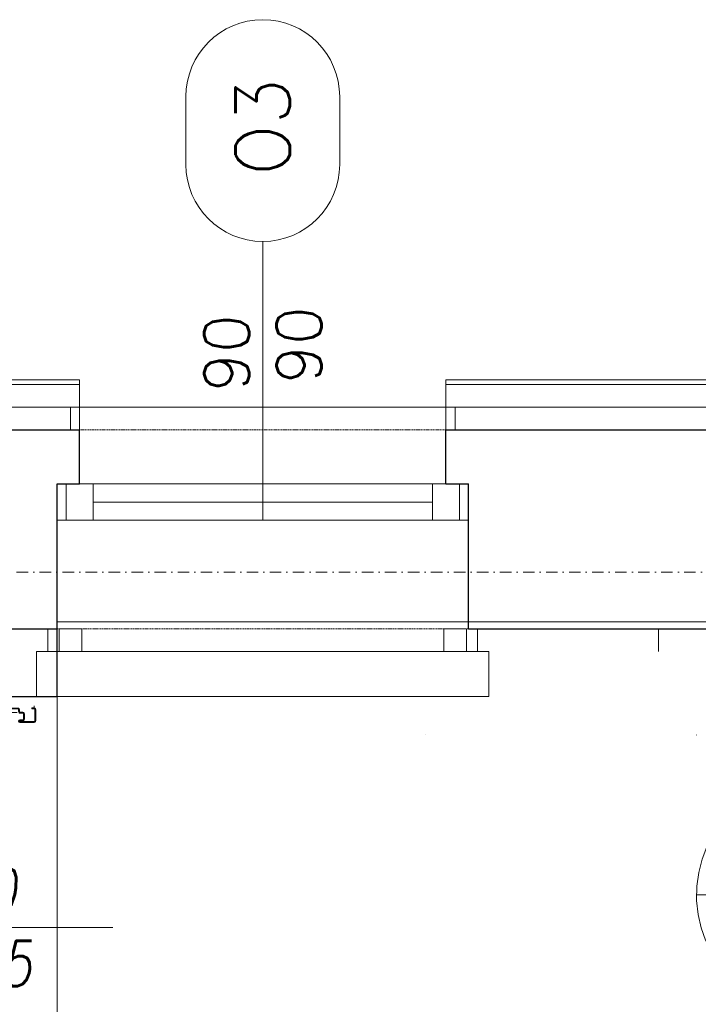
# Model space of a CAD drawing. Header units: millimetres. Extents: x -1893473 to 942156, y -568027 to 942944.
# Tile 239 of 256: x 155054 to 156555, y -462694 to -460518. Entities that reach past the tile are written whole.
import ezdxf
from ezdxf.enums import TextEntityAlignment as Align

# ---------------------------------------------------------------- set-up
doc = ezdxf.new("R2010")
doc.units = ezdxf.units.MM
doc.header["$LTSCALE"] = 0.2
for name, pattern in [('CENTER', [0.6, 0.375, -0.075, 0.075, -0.075]), ('DASHDOT', [25.4, 12.7, -6.35, 0, -6.35]), ('DOT', [6.35, 0, -6.35]), ('HIDDEN', [9.525, 6.35, -3.175]), ('Hidden Line', [391.222223, 282.222223, -109])]:
    doc.linetypes.add(name, pattern=pattern)
doc.layers.get('0').update_dxf_attribs({"lineweight": 0})
for name, color, linetype, lineweight in [('!! 0_ Istn-okna', 6, 'Continuous', 13), ('!! 0_ Istn-sciany', 7, 'Continuous', 30), ('!! 0_ Istn-widok', 1, 'Continuous', 15), ('!! 0_Istn-cienka', 4, 'Continuous', 9), ('!! 0_Opis_okna', 8, 'Continuous', 15), ('!! 0_Opis_pom', 9, 'Continuous', 13), ('!! 0_Osie', 1, 'DASHDOT', 13), ('!! 1_ tynk zewn  - nowy', 21, 'Continuous', 20), ('!! 1_OPIS POM NOWE', 140, 'Continuous', 5), ('!! 2_ remont Ocieplenie', 4, 'ZIGZAG', 5), ('!! 2_Drzwi - nowe remont', 33, 'Continuous', 9), ('!! 2_drzwi opis', 151, 'Continuous', 9), ('!! 2_proj ściany remont', 63, 'Continuous', 30), ('!! 2_wypos-sanitarne', 240, 'Continuous', 9), ('!! wymiary osi', 250, 'Continuous', 9), ('P-Opis nadproża', 150, 'Continuous', 9), ('P-Osie', 1, 'DASHDOT', 18)]:
    doc.layers.add(name, color=color, linetype=linetype, lineweight=lineweight)
doc.layers.add('!! 0_Istn-grzejniki', color=7, linetype='Continuous', lineweight=0, plot=False)
doc.layers.add('Powierzchnia', color=140, linetype='Continuous', lineweight=5, plot=False)
doc.styles.add('50', font='ROMANS.shx', dxfattribs={"width": 0.8, "height": 10})
doc.styles.add('ARCHETYP', font='romans.shx', dxfattribs={"height": 15})
doc.styles.add('ARIAL', font='tahoma.ttf')
doc.styles.add('TXT', font='simplex.shx')
doc.linetypes.add('ZIGZAG', pattern='A,0.00254,-5.08,[131,ltypeshp.shx,S=5.08,R=0,X=-5.08,Y=0],-10.16,[131,ltypeshp.shx,S=5.08,R=180,X=5.08,Y=0],-5.08', length=20.32254)
doc.dimstyles.new('DIM50', dxfattribs={"dimscale": 5, "dimtxt": 2.5, "dimasz": 1.5, "dimexe": 0, "dimexo": 0, "dimgap": 0.5, "dimtad": 1, "dimdec": 4, "dimrnd": 0.5, "dimdsep": 46, "dimtxsty": 'TXT', "dimblk1": 'TICK1', "dimblk2": 'TICK1', "dimsah": 1, "dimcen": 0, "dimse1": 1, "dimse2": 1, "dimclrd": 1, "dimclre": 7, "dimclrt": 9, "dimadec": 0, "dimazin": 0, "dimtfac": 1, "dimtdec": 4, "dimtmove": 2, "dimatfit": 3, "dimldrblk": 'TICK1', "dimfxl": 1, "dimtolj": 1, "dimarcsym": 0})

# ---------------------------------------------------------------- blocks, each defined once
blk = doc.blocks.new('zaw-dr-90-p')
at = {"color": 2, "linetype": 'CENTER', "ltscale": 0.2}
for p, q in [((24.5, 24), (31, 24)), ((12, 0), (-12, 0)), ((0, 12), (0, -12)), ((24.5, 19), (31, 19))]:
    blk.add_line(p, q, dxfattribs=at)
at = {"ltscale": 0.2}
for p, q in [((10, 12), (6.5, 12)), ((10, 0), (10, 6.5))]:
    blk.add_line(p, q, dxfattribs=at)
blk.add_lwpolyline([(0, 6.5), (23.5, 6.5, 0.414214), (28, 11), (28, 31), (24.5, 31), (24.5, 11, -0.414214), (23.5, 10), (0, 10, 4.561698), (7.6, 6.5), (4.9, 4.2)], format="xyb", dxfattribs=at)
blk.add_lwpolyline([(10, 10), (10, 39), (6.5, 39), (6.5, 10)], dxfattribs=at)
blk.add_lwpolyline([(-0.2, -0.2), (-2.5, -0.2), (-2.5, 0.2), (-0.2, 0.2), (-0.2, 2.5), (0.2, 2.5), (0.2, 0.2), (2.8, 0.2), (2.8, -0.2), (0.2, -0.2), (0.2, -2.8), (-0.2, -2.8)], close=True)
blk.add_circle((0, 0), 6.5, dxfattribs=at)
blk = doc.blocks.new('drzwi 90- sc 12')
for p, q in [((-13620.32, 20410.16), (-13620.32, 20313.77)), ((-13614.92, 20409.86), (-13620.32, 20409.86)), ((-13616.12, 20410.26), (-13620.22, 20410.26)), ((-13616.12, 20410.26), (-13620, 20410.26)), ((-13618.17, 20410.26), (-13616.22, 20410.26)), ((-13618.17, 20410.26), (-13616.22, 20410.26)), ((-13616.12, 20410.26), (-13616.12, 20411.46)), ((-13616.12, 20411.46), (-13615.02, 20411.46)), ((-13614.92, 20411.36), (-13614.92, 20313.77)), ((-13620.32, 20313.47), (-13620.32, 20317.97)), ((-13614.92, 20312.27), (-13614.92, 20317.97)), ((-13614.92, 20313.77), (-13620.32, 20313.77)), ((-13618.22, 20313.37), (-13620.22, 20313.37)), ((-13618.22, 20313.67), (-13618.22, 20313.37)), ((-13618.22, 20313.67), (-13616.42, 20313.67)), ((-13615.92, 20313.17), (-13615.92, 20312.17)), ((-13615.92, 20312.17), (-13615.02, 20312.17)), ((-13617.77, 20311.12), (-13617.77, 20305.72)), ((-13617.77, 20311.12), (-13617.77, 20305.72)), ((-13616.17, 20309.92), (-13617.37, 20309.92)), ((-13616.17, 20309.92), (-13616.17, 20311.02)), ((-13715.57, 20308.32), (-13715.57, 20308.56)), ((-13715.57, 20307.69), (-13715.57, 20308.56)), ((-13715.57, 20307.82), (-13715.57, 20308.56)), ((-13715.57, 20307.72), (-13715.37, 20307.72)), ((-13715.77, 20301.96), (-13716.27, 20301.96)), ((-13616.77, 20301.96), (-13616.27, 20301.96))]:
    blk.add_line(p, q)
for points in [[(-13665.27, 20284.96), (-13665.27, 20325.83)], [(-13615.57, 20309.64), (-13615.32, 20309.64), (-13615.32, 20309.82), (-13616.32, 20309.82), (-13616.32, 20309.64), (-13615.92, 20309.64)]]:
    blk.add_lwpolyline(points)
at = {"ltscale": 0.2}
for points in [[(-13715.57, 20307.51), (-13715.57, 20309.48, 0.414214), (-13715.91, 20309.82), (-13719.43, 20309.82, 0.414214), (-13719.77, 20309.48), (-13719.77, 20308.92), (-13719.59, 20308.92), (-13719.59, 20309.48, -0.414214), (-13719.43, 20309.64), (-13716.97, 20309.64)], [(-13615.92, 20309.64), (-13616.63, 20309.64, 0.414214), (-13616.79, 20309.48), (-13616.79, 20305.58, -0.414214), (-13617.13, 20305.24), (-13617.58, 20305.24, 0.414214), (-13617.74, 20305.08), (-13617.74, 20304.48, -0.414214), (-13618.08, 20304.14), (-13619.26, 20304.14, -0.414214), (-13619.6, 20304.48), (-13619.6, 20305.15, 1), (-13619.79, 20305.15), (-13619.79, 20301.96, 0.414214), (-13619.63, 20301.8), (-13617.11, 20301.8, 0.414214), (-13616.95, 20301.96), (-13616.95, 20302.52), (-13616.77, 20302.52), (-13616.77, 20301.96, -0.414214), (-13617.11, 20301.62), (-13619.63, 20301.62, -0.414214), (-13619.97, 20301.96), (-13619.97, 20305.15, -1), (-13619.42, 20305.15), (-13619.42, 20304.48, 0.414214), (-13619.26, 20304.32), (-13618.08, 20304.32, 0.414214), (-13617.92, 20304.48), (-13617.92, 20305.08, -0.414214), (-13617.58, 20305.42), (-13617.13, 20305.42, 0.414214), (-13616.97, 20305.58), (-13616.97, 20309.48, -0.414214), (-13616.63, 20309.82), (-13613.11, 20309.82, -0.414214), (-13612.77, 20309.48), (-13612.77, 20308.92), (-13612.95, 20308.92), (-13612.95, 20309.48, 0.414214), (-13613.11, 20309.64), (-13615.57, 20309.64)], [(-13716.97, 20309.64), (-13715.91, 20309.64, -0.414214), (-13715.75, 20309.48), (-13715.75, 20307.51)], [(-13715.75, 20307.76), (-13715.75, 20305.58, 0.414214), (-13715.41, 20305.24), (-13714.96, 20305.24, -0.414214), (-13714.8, 20305.08), (-13714.8, 20304.48, 0.414214), (-13714.46, 20304.14), (-13713.28, 20304.14, 0.414214), (-13712.94, 20304.48), (-13712.94, 20305.15, -1), (-13712.75, 20305.15), (-13712.75, 20301.96, -0.414214), (-13712.91, 20301.8), (-13715.43, 20301.8, -0.414214), (-13715.59, 20301.96), (-13715.59, 20302.52), (-13715.77, 20302.52), (-13715.77, 20301.96, 0.414214), (-13715.43, 20301.62), (-13712.91, 20301.62, 0.414214), (-13712.57, 20301.96), (-13712.57, 20305.15, 1), (-13713.12, 20305.15), (-13713.12, 20304.48, -0.414214), (-13713.28, 20304.32), (-13714.46, 20304.32, -0.414214), (-13714.62, 20304.48), (-13714.62, 20305.08, 0.414214), (-13714.96, 20305.42), (-13715.41, 20305.42, -0.414214), (-13715.57, 20305.58), (-13715.57, 20307.64)]]:
    blk.add_lwpolyline(points, format="xyb", dxfattribs=at)
at = {"lineweight": 30}
for points in [[(-13716.27, 20308.92), (-13721.27, 20308.92)], [(-13716.27, 20308.92), (-13716.27, 20296.92)], [(-13614.27, 20308.92), (-13609.27, 20308.92)], [(-13614.27, 20308.92), (-13614.27, 20296.92)]]:
    blk.add_lwpolyline(points, dxfattribs=at)
blk.add_lwpolyline([(-13616.79, 20308.82), (-13616.97, 20308.82), (-13616.97, 20307.42), (-13616.79, 20307.42)], close=True)
for centre, radius, start, end in [((-13620.22, 20410.16), 0.1, 90, 180), ((-13615.02, 20411.36), 0.1, 0, 90), ((-13620.22, 20313.47), 0.1, 180, 270), ((-13616.42, 20313.17), 0.5, 0, 90), ((-13615.02, 20312.27), 0.1, 270, 0), ((-13616.27, 20311.02), 0.1, 0, 90)]:
    blk.add_arc(centre, radius, start, end)
at = {"linetype": 'Hidden Line', "lineweight": 9, "ltscale": 0.05}
blk.add_arc((-13615.5, 20305.14), 99.12, 94.8005, 177.6944, dxfattribs=at)
at = {"xscale": 0.09999999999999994, "yscale": 0.09999999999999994, "zscale": 0.09999999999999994, "rotation": 180.0000000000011}
blk.add_blockref('zaw-dr-90-p', (-13614.92, 20310.92), dxfattribs=at)
blk = doc.blocks.new('A$C527aaae0')
at = {"lineweight": 5}
for points in [[(0, 0), (0, -0.4111)], [(0.1863, -0.1214), (0.1863, -0.1211)], [(0.1863, -0.1211), (0.1863, -0.1214)], [(-0.0573, -0.1985), (0.0582, -0.1985)]]:
    blk.add_lwpolyline(points, dxfattribs=at)
for points in [[(0.1915, -0.001), (0.1975, -0.0093), (0.203, -0.0173), (0.2082, -0.025), (0.213, -0.0326), (0.2175, -0.0402), (0.2216, -0.0479), (0.2255, -0.0558), (0.2292, -0.0639), (0.2328, -0.0735), (0.2366, -0.0845), (0.2399, -0.0953), (0.2429, -0.1061), (0.2453, -0.1169), (0.2473, -0.1278), (0.2487, -0.1389), (0.2495, -0.1502), (0.2498, -0.1618), (0.2492, -0.1766), (0.2478, -0.1918), (0.2457, -0.2067), (0.2428, -0.2214), (0.239, -0.2358), (0.2344, -0.25), (0.2289, -0.2639), (0.2225, -0.2775), (0.2132, -0.2936), (0.1947, -0.319), (0.174, -0.3415), (0.1513, -0.361), (0.1268, -0.3776), (0.1005, -0.391), (0.0726, -0.4011), (0.0432, -0.4079), (0.0125, -0.4112), (-0.0191, -0.4105), (-0.0495, -0.4063), (-0.0786, -0.3988), (-0.1062, -0.3881), (-0.1321, -0.3743), (-0.1563, -0.3574), (-0.1786, -0.3374), (-0.1988, -0.3143), (-0.2168, -0.2883), (-0.2237, -0.2746), (-0.2299, -0.2608), (-0.2353, -0.2468), (-0.24, -0.2327), (-0.2438, -0.2183), (-0.2467, -0.2037), (-0.2487, -0.1888), (-0.2498, -0.1735), (-0.2497, -0.1595), (-0.249, -0.1479), (-0.2479, -0.1367), (-0.2463, -0.1256), (-0.2444, -0.1148), (-0.242, -0.104), (-0.2392, -0.0932), (-0.2359, -0.0823), (-0.2322, -0.0712), (-0.2282, -0.0623), (-0.2242, -0.0541), (-0.22, -0.0461), (-0.2157, -0.0381), (-0.2113, -0.0303), (-0.2067, -0.0225), (-0.2019, -0.0148), (-0.1969, -0.0071), (-0.1921, -0.001)], [(0.1608, -0.0198), (0.1622, -0.0209), (0.1634, -0.022), (0.1645, -0.023), (0.1654, -0.024), (0.1663, -0.025), (0.1672, -0.0261), (0.1682, -0.0273), (0.1692, -0.0287), (0.1739, -0.0344), (0.1821, -0.0451), (0.1893, -0.0557), (0.1954, -0.0665), (0.2007, -0.0776), (0.2051, -0.0891), (0.2087, -0.1012), (0.2116, -0.114), (0.2138, -0.1277), (0.2152, -0.1416), (0.216, -0.1551), (0.2162, -0.1682), (0.2158, -0.181), (0.2146, -0.1937), (0.2128, -0.2063), (0.2103, -0.2189), (0.2069, -0.2316), (0.2007, -0.2493), (0.1874, -0.2756), (0.1704, -0.3001), (0.1499, -0.3221), (0.1263, -0.3413), (0.1, -0.3573), (0.0711, -0.3696), (0.0402, -0.3777), (0.0074, -0.3812), (-0.0248, -0.3802), (-0.0555, -0.3745), (-0.0846, -0.3645), (-0.1119, -0.3506), (-0.1369, -0.3331), (-0.1592, -0.3122), (-0.1785, -0.2885), (-0.1945, -0.2622), (-0.2053, -0.2373), (-0.2088, -0.2247), (-0.2117, -0.2119), (-0.2139, -0.1991), (-0.2155, -0.1862), (-0.2165, -0.1732), (-0.2167, -0.1601), (-0.2161, -0.147), (-0.2148, -0.1337), (-0.2129, -0.12), (-0.2097, -0.1056), (-0.2052, -0.0909), (-0.1995, -0.0763), (-0.1928, -0.0622), (-0.1851, -0.049), (-0.1767, -0.0372), (-0.1676, -0.0271), (-0.159, -0.0198)]]:
    blk.add_lwpolyline(points, close=True)
blk.add_lwpolyline([(0.2151, -0.1518), (0.2126, -0.1464), (0.21, -0.1415), (0.2071, -0.1372), (0.2038, -0.1333), (0.2, -0.1297), (0.1955, -0.1264), (0.1903, -0.1232), (0.1842, -0.1211), (-0.1851, -0.1211), (-0.1909, -0.1228), (-0.1959, -0.1256), (-0.2003, -0.1289), (-0.2043, -0.1326), (-0.2078, -0.1367), (-0.2109, -0.1413), (-0.2137, -0.1463), (-0.2163, -0.1518), (-0.2163, -0.1521)])
at = {"linetype": 'DOT'}
blk.add_lwpolyline([(-0.3533, -0.4109), (0.3467, -0.4109), (0.3467, -1.0109), (-0.3533, -1.0109)], close=True, dxfattribs=at)
for radius in [0.0371, 0.0219]:
    blk.add_circle((0.0005, -0.1995), radius)
blk = doc.blocks.new('1_ok-opis')
blk.add_line((0, 111.61), (0, 50))
for points in [[(-17, 128.61), (-17, 143.61)], [(17, 128.61), (17, 143.61)]]:
    blk.add_lwpolyline(points)
for centre, start, end in [((0, 143.61), 0, 180), ((0, 128.61), 180, 0)]:
    blk.add_arc(centre, 17, start, end)
at = {"style": 'ARCHETYP'}
for tag, height, rotation, p in [('NR', 12, 90, (0, 136.9)), ('NR', 12, 270, (0, 136.9)), ('SZEROKOŚĆ', 10, 270, (8, 78.29)), ('SZEROKOŚĆ', 10, 90, (-8, 78.29)), ('WYSOKOŚĆ', 10, 270, (-8, 78.29)), ('WYSOKOŚĆ', 10, 90, (8, 78.29))]:
    blk.add_attdef(tag, text='', height=height, rotation=rotation, dxfattribs=at).set_placement(p, align=Align.MIDDLE)
blk = doc.blocks.new('BLOK OSI')
at = {"layer": 'P-Osie'}
blk.add_lwpolyline([(48639.33, -194402.09), (55424.28, -194402.09)], dxfattribs=at)
blk = doc.blocks.new('TICK1')
at = {"color": 2}
blk.add_line((-1, -1), (1, 1), dxfattribs=at)
at = {"color": 0}
for p, q in [((0, 0), (-1, 0)), ((0, -1.4), (0, 1.4))]:
    blk.add_line(p, q, dxfattribs=at)
blk = doc.blocks.new('*D1072')
at = {"layer": '!! wymiary osi', "color": 1, "lineweight": -2, "transparency": 16777216}
blk.add_line((283257.2, -461900.1), (283362.2, -461900.1), dxfattribs=at)
at = {"layer": 'DEFPOINTS', "color": 0, "transparency": 16777216}
for p in [(283369.7, -461900.1), (283249.7, -467763.7), (283369.7, -467763.7)]:
    blk.add_point(p, dxfattribs=at)
at = {"layer": '!! wymiary osi', "color": 1, "lineweight": -2, "transparency": 16777216, "xscale": 7.5, "yscale": 7.5, "zscale": 7.5, "rotation": 180}
blk.add_blockref('TICK1', (283249.7, -461900.1), dxfattribs=at)
at = {"layer": '!! wymiary osi', "color": 1, "lineweight": -2, "transparency": 16777216, "xscale": 7.5, "yscale": 7.5, "zscale": 7.5}
blk.add_blockref('TICK1', (283369.7, -461900.1), dxfattribs=at)
at = {"layer": '!! wymiary osi', "color": 9, "transparency": 16777216, "insert": (283309.7, -461891.3), "char_height": 12.5, "attachment_point": 5, "style": 'TXT'}
blk.add_mtext('\\A1;120', dxfattribs=at)
blk = doc.blocks.new('*D1073')
at = {"layer": '!! wymiary osi', "color": 1, "lineweight": -2, "transparency": 16777216}
blk.add_line((283377.2, -461900.1), (285292.2, -461900.1), dxfattribs=at)
at = {"layer": 'DEFPOINTS', "color": 0, "transparency": 16777216}
for p in [(285299.7, -461900.1), (283369.7, -467763.7), (285299.7, -467763.7)]:
    blk.add_point(p, dxfattribs=at)
at = {"layer": '!! wymiary osi', "color": 1, "lineweight": -2, "transparency": 16777216, "xscale": 7.5, "yscale": 7.5, "zscale": 7.5, "rotation": 180}
blk.add_blockref('TICK1', (283369.7, -461900.1), dxfattribs=at)
at = {"layer": '!! wymiary osi', "color": 1, "lineweight": -2, "transparency": 16777216, "xscale": 7.5, "yscale": 7.5, "zscale": 7.5}
blk.add_blockref('TICK1', (285299.7, -461900.1), dxfattribs=at)
at = {"layer": '!! wymiary osi', "color": 9, "transparency": 16777216, "insert": (284334.7, -461891.3), "char_height": 12.5, "attachment_point": 5, "style": 'TXT'}
blk.add_mtext('\\A1;1930', dxfattribs=at)
blk = doc.blocks.new('A$C2EB40A8D')
at = {"layer": '!! 0_ Istn-okna'}
for points in [[(-8531.12989, 32857.51397), (-7621.12989, 32857.51397)], [(-8451.12989, 32817.51397), (-7701.12989, 32817.51397)], [(-8531.12989, 32777.51397), (-7621.12989, 32777.51397)]]:
    blk.add_lwpolyline(points, dxfattribs=at)
for points in [[(-8511.12989, 32857.51397), (-8451.12989, 32857.51397), (-8451.12989, 32777.51397), (-8511.12989, 32777.51397)], [(-7701.12989, 32857.51397), (-7641.12989, 32857.51397), (-7641.12989, 32777.51397), (-7701.12989, 32777.51397)]]:
    blk.add_lwpolyline(points, close=True, dxfattribs=at)
at = {"layer": '!! 0_ Istn-sciany'}
for points in [[(-9221.12989, 32977.51397), (-8481.12989, 32977.51397)], [(-8481.12989, 32857.51397), (-8481.12989, 32977.51397)], [(-7671.12989, 32977.51397), (-7031.12989, 32977.51397)], [(-7671.12989, 32857.51397), (-7671.12989, 32977.51397)], [(-8531.12989, 32857.51397), (-8481.12989, 32857.51397)], [(-8531.12989, 32537.51397), (-8531.12989, 32857.51397)], [(-7671.12989, 32857.51397), (-7621.12989, 32857.51397)], [(-7621.12989, 32537.51397), (-7621.12989, 32857.51397)], [(-8951.12989, 32537.51397), (-8531.12989, 32537.51397)], [(-7621.12989, 32537.51397), (-7081.12989, 32537.51397)]]:
    blk.add_lwpolyline(points, dxfattribs=at)
at = {"layer": '!! 0_ Istn-widok'}
for points in [[(-7651.12989, 33027.51397), (-8501.12989, 33027.51397)], [(-8501.12989, 32977.51397), (-8501.12989, 33027.51397)], [(-7651.12989, 32977.51397), (-7651.12989, 33027.51397)], [(-8551.12989, 32537.51397), (-8551.12989, 32487.51397)], [(-7601.12989, 32537.51397), (-7601.12989, 32487.51397)], [(-7201.12989, 32537.51397), (-7201.12989, 32487.51397)], [(-8551.12989, 32487.51397), (-7601.12989, 32487.51397)]]:
    blk.add_lwpolyline(points, dxfattribs=at)
at = {"layer": '!! 0_Istn-cienka', "linetype": 'HIDDEN', "ltscale": 2}
for points in [[(-7671.12989, 32977.51397), (-8481.12989, 32977.51397)], [(-8531.12989, 32537.51397), (-7621.12989, 32537.51397)]]:
    blk.add_lwpolyline(points, dxfattribs=at)
at = {"layer": '!! 0_Istn-grzejniki'}
blk.add_lwpolyline([(-7626.12989, 32537.51397), (-7626.12989, 32487.51397), (-7576.12989, 32487.51397), (-7576.12989, 32387.51397), (-8576.12989, 32387.51397), (-8576.12989, 32487.51397), (-8526.12989, 32487.51397), (-8526.12989, 32537.51397), (-8476.12989, 32537.51397), (-8476.12989, 32487.51397), (-7676.12989, 32487.51397), (-7676.12989, 32537.51397)], close=True, dxfattribs=at)
at = {"layer": '!! 1_ tynk zewn  - nowy'}
for points in [[(-9221.12989, 33087.51397), (-8481.12989, 33087.51397)], [(-9221.12989, 33077.51397), (-8481.12989, 33077.51397)], [(-8481.12989, 32977.51397), (-8481.12989, 33087.51397)], [(-7671.12989, 33087.51397), (-5481.12989, 33087.51397)], [(-7671.12989, 32977.51397), (-7671.12989, 33087.51397)], [(-7671.12989, 33077.51397), (-5481.12989, 33077.51397)]]:
    blk.add_lwpolyline(points, dxfattribs=at)
at = {"layer": '!! 2_ remont Ocieplenie', "linetype": 'ZIGZAG', "ltscale": 0.75}
for points in [[(-9221.12989, 33027.51397), (-8481.12989, 33027.51397)], [(-7671.12989, 33027.51397), (-5481.12989, 33027.51397)]]:
    blk.add_lwpolyline(points, dxfattribs=at)
at = {"layer": '!! 2_proj ściany remont'}
for points in [[(-8531.12989, 32387.51397), (-8531.12989, 32537.51397)], [(-8651.12989, 32387.51397), (-8531.12989, 32387.51397)]]:
    blk.add_lwpolyline(points, dxfattribs=at)
at = {"layer": 'Powierzchnia'}
blk.add_lwpolyline([(-8531.12989, 29672.91225), (-6696.12989, 29672.91225), (-6696.12989, 32552.91225), (-8531.12989, 32552.91225)], close=True, dxfattribs=at)
at = {"layer": '!! 0_Opis_okna'}
ref = blk.add_blockref('1_ok-opis', (-8076.12989, 32277.51397), dxfattribs=dict(at, xscale=10, yscale=10, zscale=10))
ref.add_attrib('WYSOKOŚĆ', '90', dxfattribs={"layer": '0', "height": 100, "rotation": 90, "style": 'ARCHETYP'}).set_placement((-7996.12989, 33164.71806), align=Align.MIDDLE)
ref.add_attrib('SZEROKOŚĆ', '90', dxfattribs={"layer": '0', "height": 100, "rotation": 90, "style": 'ARCHETYP'}).set_placement((-8156.12989, 33146.98351), align=Align.MIDDLE)
ref.add_attrib('NR', 'O3', dxfattribs={"layer": '0', "height": 120, "rotation": 90, "style": 'ARCHETYP'}).set_placement((-8076.12989, 33646.52842), align=Align.MIDDLE)
at = {"layer": '!! 0_Osie', "xscale": 10, "yscale": 10, "zscale": 10}
blk.add_blockref('BLOK OSI', (-516748.24414, 1976683.397), dxfattribs=at)
at = {"layer": '!! 2_Drzwi - nowe remont', "xscale": 10, "yscale": 10, "zscale": 10, "rotation": 90.00000000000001}
blk.add_blockref('drzwi 90- sc 12', (194438.11351, 168530.21101), dxfattribs=at)
at = {"layer": '!! 2_drzwi opis'}
ref = blk.add_blockref('1_ok-opis', (-7907.65477, 31877.51442), dxfattribs=dict(at, xscale=10, yscale=10, zscale=10, rotation=90.0000036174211))
ref.add_attrib('WYSOKOŚĆ', '90', dxfattribs={"layer": '0', "height": 100, "rotation": 0.00000362, "style": '50', "oblique": 10, "width": 0.8}).set_placement((-8690.56331, 31957.51437), align=Align.MIDDLE)
ref.add_attrib('SZEROKOŚĆ', '205', dxfattribs={"layer": '0', "height": 100, "rotation": 0.00000362, "style": '50', "oblique": 10, "width": 0.8}).set_placement((-8690.5633, 31797.51437), align=Align.MIDDLE)
ref.add_attrib('NR', 'Dw7,1', dxfattribs={"layer": '0', "height": 100, "rotation": 0.00000362, "style": '50', "oblique": 10, "width": 0.8}).set_placement((-9293.44079, 31877.51434), align=Align.MIDDLE)
at = {"layer": '!! 2_wypos-sanitarne', "xscale": 1000, "yscale": 1000, "zscale": 1000, "rotation": 270}
blk.add_blockref('A$C527aaae0', (-6706.06802, 31949.4667), dxfattribs=at)
at = {"layer": '!! 0_Opis_pom', "ltscale": 0.7, "style": 'ARIAL'}
for tag, p in [('B1,21', (-891.77727, 31796.97458)), ('A1,16', (-13651.31084, 31587.95236)), ('B1,19', (-5798.61305, 31587.22944)), ('B1/17', (-9701.43347, 31565.05244)), ('1,23', (10805.41388, 31565.05244)), ('1,22', (4526.58954, 31507.65132)), ('A1,1', (-16866.13618, 31459.3792)), ('B1,18', (-7791.62894, 31330.08444)), ('B1,20', (-2961.4347, 31167.05787)), ('A1,6', (-19287.17717, 30923.71998)), ('B1,1', (14135.63445, 30913.92963)), ('B1,3', (17346.74696, 30023.81022)), ('B1,4', (29817.71501, 29157.67457)), ('A1,5', (-23454.5385, 28820.77901)), ('A1,2', (-17502.57721, 28602.57524)), ('B1,2D', (2616.16402, 28559.52261)), ('A1,15', (-13651.31084, 28261.46046)), ('B1,4', (29883.58177, 28158.35876)), ('B1,2B', (18801.54781, 27650.12382)), ('B1,2A', (13086.7373, 27376.04393)), ('A1,3', (-16846.27912, 25980.40356)), ('B1,8', (9089.53994, 25356.27639)), ('B1,6', (31915.87888, 23754.79829)), ('A1,4', (-24010.17576, 23559.17399)), ('B1,14', (-11621.32288, 23261.44183)), ('B1,13', (-3080.55208, 22924.09997)), ('B1,5', (29245.49088, 22896.69268)), ('B1,10', (3982.60923, 22874.21277)), ('B1,9', (5634.43488, 22623.92098)), ('B1,2C', (13327.26639, 22378.5328)), ('B1,7', (16398.41175, 22348.28836)), ('B1,11', (5553.20442, 20939.83877)), ('B1,12', (3693.27174, 20628.72148)), ('C1,3', (5969.08376, 16336.01084)), ('C1,2', (11955.93711, 11671.55655)), ('C1,1', (15659.17205, 11415.94196)), ('C1,4', (5140.00888, 9205.5831)), ('C1,5', (5680.4486, 6154.54995)), ('C1,10', (16327.05085, 6080.66085)), ('C1,9', (16526.57171, 3173.45283)), ('C1,6', (6367.37903, 2771.84181)), ('D0,18', (-1981.87701, -110.73158)), ('D0,7', (-13531.42299, -1159.67649)), ('C1,7', (7275.77161, -1303.00991)), ('D0,17', (2064.87671, -1345.69113)), ('D0,3', (-9324.21674, -1442.63631)), ('D0,6', (-17529.61851, -1957.37463)), ('D0,10', (-21369.4432, -2140.60378)), ('D,09', (-12990.08379, -2746.32902)), ('D0,2', (-5516.19514, -3101.87722)), ('D0,16', (2266.73061, -3284.15369)), ('D0,8', (-14357.79539, -3567.69719)), ('D0,5', (-10461.54478, -3629.26575)), ('D0,4', (-8396.53404, -4353.7937)), ('D0,15', (1974.41895, -5205.84774)), ('D0,1', (-5633.49598, -5662.48534)), ('D0,11', (-23334.09291, -6045.78706)), ('D0,12', (-22436.85763, -9302.9678)), ('D0,13', (-22436.85763, -11581.16526)), ('D0,14', (-13645.94445, -11884.57769))]:
    blk.add_attdef(tag, text='', height=119.68, dxfattribs=at).set_placement(p, align=Align.MIDDLE_CENTER)
at = {"layer": '!! 1_OPIS POM NOWE', "style": 'ARIAL'}
for tag, p in [('C1.7A', (7769.3756, 685.765)), ('C1.7C', (7655.80151, -2045.04756)), ('C1.8B', (10935.93068, -2107.41983)), ('C1.8A', (13897.39715, -2120.69016)), ('C1.7B', (8274.43201, -3270.18959)), ('E1.2', (16701.02923, -5331.07351)), ('E1.5E', (21974.23379, -5463.99012)), ('E1.5D', (24989.27391, -5785.36474)), ('E1.1', (8357.81567, -5851.01076)), ('E1.5C', (25222.53959, -6394.64172)), ('E1.5B', (27694.70831, -7009.86571)), ('E1.6', (5279.46063, -8141.28746)), ('E1.5A', (25547.9555, -8495.18994)), ('E1.5G', (23977.19473, -9792.46695)), ('E1.5F', (22414.7084, -9822.66389)), ('E1,4', (13935.69867, -10458.20073)), ('E1.5L', (28030.8296, -11267.7725)), ('E1.3', (5639.18862, -11994.01941)), ('E1.5H', (23988.49716, -12231.38049)), ('E1.5K', (27714.73934, -12977.98364)), ('E1.5I', (22290.68736, -13989.9049)), ('E1.5J', (27095.71534, -16088.17469))]:
    blk.add_attdef(tag, text='', height=119.68, dxfattribs=at).set_placement(p, align=Align.MIDDLE_CENTER)
at = {"layer": '!! wymiary osi'}
for base, p1, p2, picture, middle in [((-8531.12989, 38401.19929), (-8651.12989, 32537.51397), (-8531.12989, 32537.51397), '*D1072', (-8591.12989, 38409.94929)), ((-6601.12989, 38401.19929), (-8531.12989, 32537.51397), (-6601.12989, 32537.51397), '*D1073', (-7566.12989, 38409.94929))]:
    dim = blk.add_linear_dim(base=base, p1=p1, p2=p2, dimstyle='DIM50', dxfattribs=at)
    dim.commit()
    dim.dimension.update_dxf_attribs({"geometry": picture, "text_midpoint": middle, "insert": (-291900.79406, 500301.26018)})

msp = doc.modelspace()

# ---------------------------------------------------------------- block references
at = {"layer": 'P-Opis nadproża', "color": 4}
msp.add_blockref('A$C2EB40A8D', (163667.94092, -494401.63474), dxfattribs=at)

doc.saveas('drawing.dxf')
